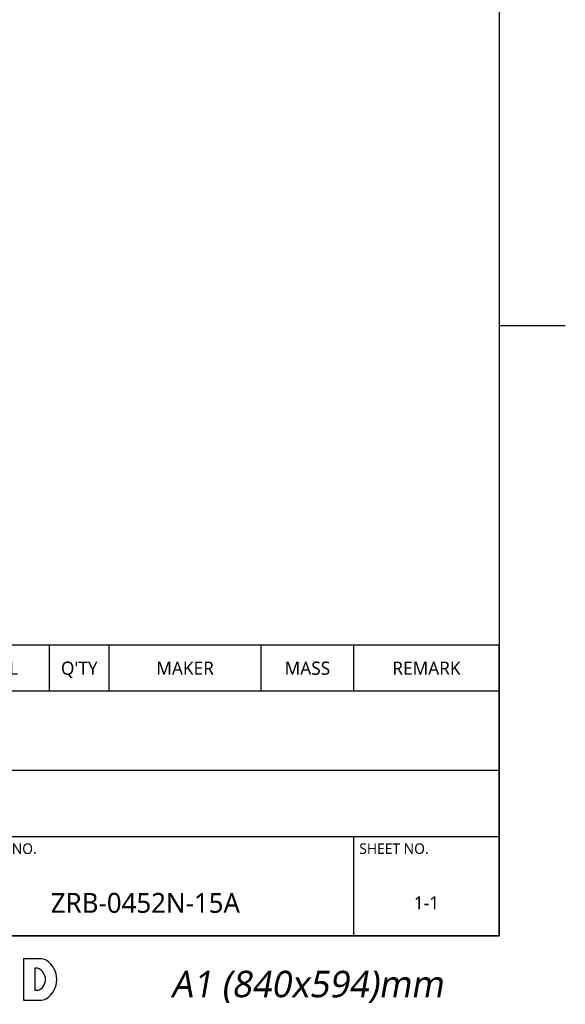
# Model space of a CAD drawing. Header units: millimetres. Extents: x 20 to 4180, y 42 to 2950.
# Tile 48 of 128: x 3737 to 4150, y 48 to 793. Entities that reach past the tile are written whole.
import ezdxf

# ---------------------------------------------------------------- set-up
doc = ezdxf.new("R2010")
doc.units = ezdxf.units.MM
doc.header["$LTSCALE"] = 231.275
doc.layers.get('0').update_dxf_attribs({"linetype": 'CONTINUOUS'})
doc.styles.add('TEXTSTYLE_2', font='malgun.ttf')
doc.styles.add('TEXTSTYLE_3', font='malgun.ttf')

# ---------------------------------------------------------------- blocks, each defined once
blk = doc.blocks.new('TABLE_BL2', base_point=(3662.49, 209.99))
at = {"color": 134}
for p, q in [((4099.99, 319.99), (3224.99, 319.99)), ((3224.99, 99.99), (3224.99, 319.99)), ((3269.99, 284.99), (3269.99, 319.99)), ((3474.99, 284.99), (3474.99, 319.99)), ((3649.99, 284.99), (3649.99, 319.99)), ((3759.99, 284.99), (3759.99, 319.99)), ((3804.99, 284.99), (3804.99, 319.99)), ((3919.99, 284.99), (3919.99, 319.99)), ((3989.99, 284.99), (3989.99, 319.99)), ((4099.99, 99.99), (4099.99, 319.99)), ((4099.99, 284.99), (3224.99, 284.99)), ((3449.99, 224.99), (3449.99, 284.99)), ((3674.99, 99.99), (3674.99, 284.99)), ((4099.99, 224.99), (3224.99, 224.99)), ((3314.99, 174.99), (3314.99, 224.99)), ((3389.99, 149.99), (3389.99, 224.99)), ((3499.99, 174.99), (3499.99, 224.99)), ((4099.99, 174.99), (3224.99, 174.99)), ((3989.99, 99.99), (3989.99, 174.99)), ((3674.99, 149.99), (3224.99, 149.99)), ((3299.99, 99.99), (3299.99, 149.99)), ((3369.99, 99.99), (3369.99, 149.99)), ((3449.99, 99.99), (3449.99, 149.99)), ((3524.99, 99.99), (3524.99, 149.99)), ((3594.99, 99.99), (3594.99, 149.99)), ((3674.99, 124.99), (3224.99, 124.99)), ((4099.99, 99.99), (3224.99, 99.99))]:
    blk.add_line(p, q, dxfattribs=at)
at = {"color": 134, "line_spacing_factor": 0.9, "style": 'TEXTSTYLE_3'}
for s, insert, char_height, width, attachment_point in [('NO.', (3247.49, 307.49), 10, 24.4074, 2), ('PART NAME', (3372.49, 307.49), 10, 77.5556, 2), ('DRAWING NO.', (3562.49, 307.49), 10, 94.2593, 2), ('MATERIAL', (3704.99, 307.49), 10, 64.5185, 2), ("Q'TY", (3782.49, 307.49), 10, 29.1852, 2), ('MAKER', (3862.49, 307.49), 10, 45.7407, 2), ('MASS', (3954.99, 307.49), 10, 37, 2), ('REMARK', (4044.99, 307.49), 10, 54.2222, 2), ('REF.DRAWING', (3229.24, 279.99), 8, 72.4741, 1), ('PROJECT NO.', (3454.24, 279.99), 8, 67.8815, 1), ('TITLE', (3679.24, 279.99), 8, 25.9259, 1), ('PROJECTION', (3269.99, 218.99), 8, 64.5333, 2), ('UNIT', (3319.24, 219.99), 8, 25.2148, 1), ('SCALE', (3394.24, 219.99), 8, 31.4963, 1), ('TOLERANCE', (3504.24, 219.99), 8, 61.0074, 1), ('NAME', (3679.24, 219.99), 8, 31.763, 1), ('1/4', (3444.99, 194.99), 10, 20.8148, 2), ('KS B ISO 2768-mk', (3587.49, 194.99), 10, 116.1852, 2), ('mm', (3352.49, 194.99), 10, 24.4444, 2), ('SECTION', (3307.49, 166.49), 8, 44.8593, 2), ('ROBOT DEVELOPMENT TEAM', (3532.49, 166.49), 8, 155.3275, 2), ('DRAWING NO.', (3679.24, 169.99), 8, 75.4074, 1), ('SHEET NO.', (3994.24, 169.99), 8, 54.963, 1), ('APPROVED', (3229.24, 141.49), 8, 56.1481, 1), ('CADCHK', (3454.24, 141.49), 8, 44, 1), ('ZRB-0452N-15A', (3832.49, 132.49), 15, 137.5, 2), ('1-1', (4044.99, 129.99), 10, 21.037, 2), ('DESIGNED', (3229.24, 116.49), 8, 52.7704, 1), ('CHECKED', (3454.24, 116.49), 8, 48.1778, 1)]:
    blk.add_mtext(s, dxfattribs=dict(at, insert=insert, char_height=char_height, width=width, attachment_point=attachment_point))

msp = doc.modelspace()

# ---------------------------------------------------------------- linework, layer by layer
at = {"color": 7}
for p in [(4100, 2870), (50, 100)]:
    msp.add_line(p, (4100, 100), dxfattribs=at)
at = {"color": 134}
for p, q in [((4100, 561.667), (4150, 561.667)), ((3752.534, 82.78), (3740.385, 82.78)), ((3740.385, 82.78), (3740.385, 51.368)), ((3750.782, 75.556), (3748.922, 75.556)), ((3748.922, 75.556), (3748.922, 58.591)), ((3750.782, 58.591), (3748.922, 58.591)), ((3740.385, 51.368), (3752.534, 51.368))]:
    msp.add_line(p, q, dxfattribs=at)
for centre, radius, start, end in [((3751.658, 66.719), 16.084, 68.742979, 86.879292), ((3748.067, 67.074), 8.906, 287.750088, 72.249912), ((3748.067, 67.074), 17.406, 302.772997, 57.227003), ((3751.658, 67.428), 16.084, 273.120708, 291.257021)]:
    msp.add_arc(centre, radius, start, end, dxfattribs=at)

# ---------------------------------------------------------------- block references
msp.add_blockref('TABLE_BL2', (3662.495, 209.99))

# ---------------------------------------------------------------- texts
at = {"color": 134, "insert": (3954.559, 73.614), "char_height": 20, "width": 321.11111, "attachment_point": 2, "line_spacing_factor": 0.9, "style": 'TEXTSTYLE_2'}
msp.add_mtext('\\Q10.0;A1 (840x594)mm', dxfattribs=at)

doc.saveas('drawing.dxf')
